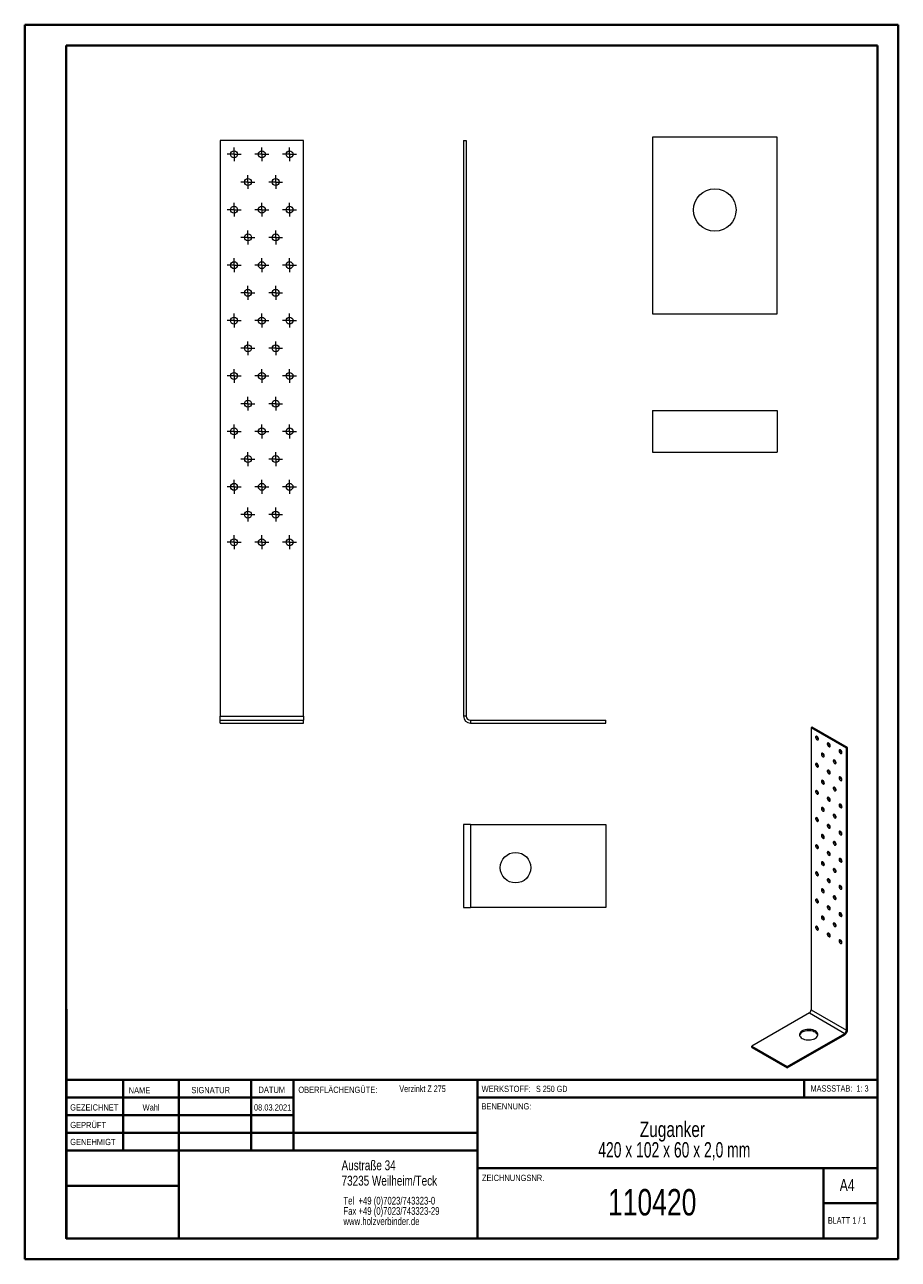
# Model space of a CAD drawing. Header units: millimetres. Extents: x 0 to 210, y 0 to 297.
import ezdxf

# ---------------------------------------------------------------- set-up
doc = ezdxf.new("R2010")
doc.units = ezdxf.units.MM
doc.styles.add('SLDTEXTSTYLE0', font='TXT', dxfattribs={"width": 0.75})
doc.styles.add('SLDTEXTSTYLE1', font='TXT', dxfattribs={"width": 0.681818})
doc.styles.add('SLDTEXTSTYLE2', font='TXT', dxfattribs={"width": 0.7})
doc.styles.add('SLDTEXTSTYLE3', font='TXT', dxfattribs={"width": 0.6875})
doc.styles.add('SLDTEXTSTYLE4', font='TXT', dxfattribs={"width": 0.673913})

# ---------------------------------------------------------------- blocks, each defined once
blk = doc.blocks.new('SW_NOTE_0')
at = {"color": 0, "linetype": 'Continuous', "lineweight": 0, "char_height": 1.8521, "attachment_point": 1, "style": 'SLDTEXTSTYLE0'}
for s, insert in [('Tel  +49 (0)7023/743323-0', (0, 2.39)), ('Fax +49 (0)7023/743323-29', (0, -0.08)), ('www.holzverbinder.de', (0, -2.55))]:
    blk.add_mtext(s, dxfattribs=dict(at, insert=insert))
blk = doc.blocks.new('SW_NOTE_1')
at = {"color": 0, "linetype": 'Continuous', "lineweight": 0, "attachment_point": 2}
for s, insert, char_height, style in [('Zuganker', (11, 4.77), 3.704, 'SLDTEXTSTYLE0'), ('420 x 102 x 60 x 2,0 mm', (11.45, -0.16), 3.7042, 'SLDTEXTSTYLE4')]:
    blk.add_mtext(s, dxfattribs=dict(at, insert=insert, char_height=char_height, style=style))
blk = doc.blocks.new('SW_CENTERMARKSYMBOL_0')
at = {"color": 0, "linetype": 'Continuous', "lineweight": 0}
for p, q in [((-0.83, 0), (-1.67, 0)), ((0, 0), (-0.83, 0)), ((0, 0.83), (0, 1.67)), ((0, 0), (0, 0.83)), ((0, 0), (0, -0.83)), ((0, 0), (0.83, 0)), ((0.83, 0), (1.67, 0)), ((0, -0.83), (0, -1.67))]:
    blk.add_line(p, q, dxfattribs=at)
blk = doc.blocks.new('SW_CENTERMARKSYMBOL_1')
at = {"color": 0, "linetype": 'Continuous', "lineweight": 0}
for p, q in [((-0.83, 0), (-1.67, 0)), ((0, 0), (-0.83, 0)), ((0, 0.83), (0, 1.67)), ((0, 0), (0, 0.83)), ((0, 0), (0, -0.83)), ((0, 0), (0.83, 0)), ((0.83, 0), (1.67, 0)), ((0, -0.83), (0, -1.67))]:
    blk.add_line(p, q, dxfattribs=at)
blk = doc.blocks.new('SW_CENTERMARKSYMBOL_2')
at = {"color": 0, "linetype": 'Continuous', "lineweight": 0}
for p, q in [((-0.83, 0), (-1.67, 0)), ((0, 0), (-0.83, 0)), ((0, 0.83), (0, 1.67)), ((0, 0), (0, 0.83)), ((0, 0), (0, -0.83)), ((0, 0), (0.83, 0)), ((0.83, 0), (1.67, 0)), ((0, -0.83), (0, -1.67))]:
    blk.add_line(p, q, dxfattribs=at)
blk = doc.blocks.new('SW_CENTERMARKSYMBOL_3')
at = {"color": 0, "linetype": 'Continuous', "lineweight": 0}
for p, q in [((-0.83, 0), (-1.67, 0)), ((0, 0), (-0.83, 0)), ((0, 0.83), (0, 1.67)), ((0, 0), (0, 0.83)), ((0, 0), (0, -0.83)), ((0, 0), (0.83, 0)), ((0.83, 0), (1.67, 0)), ((0, -0.83), (0, -1.67))]:
    blk.add_line(p, q, dxfattribs=at)
blk = doc.blocks.new('SW_CENTERMARKSYMBOL_4')
at = {"color": 0, "linetype": 'Continuous', "lineweight": 0}
for p, q in [((-0.83, 0), (-1.67, 0)), ((0, 0), (-0.83, 0)), ((0, 0.83), (0, 1.67)), ((0, 0), (0, 0.83)), ((0, 0), (0, -0.83)), ((0, 0), (0.83, 0)), ((0.83, 0), (1.67, 0)), ((0, -0.83), (0, -1.67))]:
    blk.add_line(p, q, dxfattribs=at)
blk = doc.blocks.new('SW_CENTERMARKSYMBOL_5')
at = {"color": 0, "linetype": 'Continuous', "lineweight": 0}
for p, q in [((-0.83, 0), (-1.67, 0)), ((0, 0), (-0.83, 0)), ((0, 0.83), (0, 1.67)), ((0, 0), (0, 0.83)), ((0, 0), (0, -0.83)), ((0, 0), (0.83, 0)), ((0.83, 0), (1.67, 0)), ((0, -0.83), (0, -1.67))]:
    blk.add_line(p, q, dxfattribs=at)
blk = doc.blocks.new('SW_CENTERMARKSYMBOL_6')
at = {"color": 0, "linetype": 'Continuous', "lineweight": 0}
for p, q in [((-0.83, 0), (-1.67, 0)), ((0, 0), (-0.83, 0)), ((0, 0.83), (0, 1.67)), ((0, 0), (0, 0.83)), ((0, 0), (0, -0.83)), ((0, 0), (0.83, 0)), ((0.83, 0), (1.67, 0)), ((0, -0.83), (0, -1.67))]:
    blk.add_line(p, q, dxfattribs=at)
blk = doc.blocks.new('SW_CENTERMARKSYMBOL_7')
at = {"color": 0, "linetype": 'Continuous', "lineweight": 0}
for p, q in [((-0.83, 0), (-1.67, 0)), ((0, 0), (-0.83, 0)), ((0, 0.83), (0, 1.67)), ((0, 0), (0, 0.83)), ((0, 0), (0, -0.83)), ((0, 0), (0.83, 0)), ((0.83, 0), (1.67, 0)), ((0, -0.83), (0, -1.67))]:
    blk.add_line(p, q, dxfattribs=at)
blk = doc.blocks.new('SW_CENTERMARKSYMBOL_8')
at = {"color": 0, "linetype": 'Continuous', "lineweight": 0}
for p, q in [((-0.83, 0), (-1.67, 0)), ((0, 0), (-0.83, 0)), ((0, 0.83), (0, 1.67)), ((0, 0), (0, 0.83)), ((0, 0), (0, -0.83)), ((0, 0), (0.83, 0)), ((0.83, 0), (1.67, 0)), ((0, -0.83), (0, -1.67))]:
    blk.add_line(p, q, dxfattribs=at)
blk = doc.blocks.new('SW_CENTERMARKSYMBOL_9')
at = {"color": 0, "linetype": 'Continuous', "lineweight": 0}
for p, q in [((-0.83, 0), (-1.67, 0)), ((0, 0), (-0.83, 0)), ((0, 0.83), (0, 1.67)), ((0, 0), (0, 0.83)), ((0, 0), (0, -0.83)), ((0, 0), (0.83, 0)), ((0.83, 0), (1.67, 0)), ((0, -0.83), (0, -1.67))]:
    blk.add_line(p, q, dxfattribs=at)
blk = doc.blocks.new('SW_CENTERMARKSYMBOL_10')
at = {"color": 0, "linetype": 'Continuous', "lineweight": 0}
for p, q in [((-0.83, 0), (-1.67, 0)), ((0, 0), (-0.83, 0)), ((0, 0.83), (0, 1.67)), ((0, 0), (0, 0.83)), ((0, 0), (0, -0.83)), ((0, 0), (0.83, 0)), ((0.83, 0), (1.67, 0)), ((0, -0.83), (0, -1.67))]:
    blk.add_line(p, q, dxfattribs=at)
blk = doc.blocks.new('SW_CENTERMARKSYMBOL_11')
at = {"color": 0, "linetype": 'Continuous', "lineweight": 0}
for p, q in [((-0.83, 0), (-1.67, 0)), ((0, 0), (-0.83, 0)), ((0, 0.83), (0, 1.67)), ((0, 0), (0, 0.83)), ((0, 0), (0, -0.83)), ((0, 0), (0.83, 0)), ((0.83, 0), (1.67, 0)), ((0, -0.83), (0, -1.67))]:
    blk.add_line(p, q, dxfattribs=at)
blk = doc.blocks.new('SW_CENTERMARKSYMBOL_12')
at = {"color": 0, "linetype": 'Continuous', "lineweight": 0}
for p, q in [((-0.83, 0), (-1.67, 0)), ((0, 0), (-0.83, 0)), ((0, 0.83), (0, 1.67)), ((0, 0), (0, 0.83)), ((0, 0), (0, -0.83)), ((0, 0), (0.83, 0)), ((0.83, 0), (1.67, 0)), ((0, -0.83), (0, -1.67))]:
    blk.add_line(p, q, dxfattribs=at)
blk = doc.blocks.new('SW_CENTERMARKSYMBOL_13')
at = {"color": 0, "linetype": 'Continuous', "lineweight": 0}
for p, q in [((-0.83, 0), (-1.67, 0)), ((0, 0), (-0.83, 0)), ((0, 0.83), (0, 1.67)), ((0, 0), (0, 0.83)), ((0, 0), (0, -0.83)), ((0, 0), (0.83, 0)), ((0.83, 0), (1.67, 0)), ((0, -0.83), (0, -1.67))]:
    blk.add_line(p, q, dxfattribs=at)
blk = doc.blocks.new('SW_CENTERMARKSYMBOL_14')
at = {"color": 0, "linetype": 'Continuous', "lineweight": 0}
for p, q in [((-0.83, 0), (-1.67, 0)), ((0, 0), (-0.83, 0)), ((0, 0.83), (0, 1.67)), ((0, 0), (0, 0.83)), ((0, 0), (0, -0.83)), ((0, 0), (0.83, 0)), ((0.83, 0), (1.67, 0)), ((0, -0.83), (0, -1.67))]:
    blk.add_line(p, q, dxfattribs=at)
blk = doc.blocks.new('SW_CENTERMARKSYMBOL_15')
at = {"color": 0, "linetype": 'Continuous', "lineweight": 0}
for p, q in [((-0.83, 0), (-1.67, 0)), ((0, 0), (-0.83, 0)), ((0, 0.83), (0, 1.67)), ((0, 0), (0, 0.83)), ((0, 0), (0, -0.83)), ((0, 0), (0.83, 0)), ((0.83, 0), (1.67, 0)), ((0, -0.83), (0, -1.67))]:
    blk.add_line(p, q, dxfattribs=at)
blk = doc.blocks.new('SW_CENTERMARKSYMBOL_16')
at = {"color": 0, "linetype": 'Continuous', "lineweight": 0}
for p, q in [((-0.83, 0), (-1.67, 0)), ((0, 0), (-0.83, 0)), ((0, 0.83), (0, 1.67)), ((0, 0), (0, 0.83)), ((0, 0), (0, -0.83)), ((0, 0), (0.83, 0)), ((0.83, 0), (1.67, 0)), ((0, -0.83), (0, -1.67))]:
    blk.add_line(p, q, dxfattribs=at)
blk = doc.blocks.new('SW_CENTERMARKSYMBOL_17')
at = {"color": 0, "linetype": 'Continuous', "lineweight": 0}
for p, q in [((-0.83, 0), (-1.67, 0)), ((0, 0), (-0.83, 0)), ((0, 0.83), (0, 1.67)), ((0, 0), (0, 0.83)), ((0, 0), (0, -0.83)), ((0, 0), (0.83, 0)), ((0.83, 0), (1.67, 0)), ((0, -0.83), (0, -1.67))]:
    blk.add_line(p, q, dxfattribs=at)
blk = doc.blocks.new('SW_CENTERMARKSYMBOL_18')
at = {"color": 0, "linetype": 'Continuous', "lineweight": 0}
for p, q in [((-0.83, 0), (-1.67, 0)), ((0, 0), (-0.83, 0)), ((0, 0.83), (0, 1.67)), ((0, 0), (0, 0.83)), ((0, 0), (0, -0.83)), ((0, 0), (0.83, 0)), ((0.83, 0), (1.67, 0)), ((0, -0.83), (0, -1.67))]:
    blk.add_line(p, q, dxfattribs=at)
blk = doc.blocks.new('SW_CENTERMARKSYMBOL_19')
at = {"color": 0, "linetype": 'Continuous', "lineweight": 0}
for p, q in [((-0.83, 0), (-1.67, 0)), ((0, 0), (-0.83, 0)), ((0, 0.83), (0, 1.67)), ((0, 0), (0, 0.83)), ((0, 0), (0, -0.83)), ((0, 0), (0.83, 0)), ((0.83, 0), (1.67, 0)), ((0, -0.83), (0, -1.67))]:
    blk.add_line(p, q, dxfattribs=at)
blk = doc.blocks.new('SW_CENTERMARKSYMBOL_20')
at = {"color": 0, "linetype": 'Continuous', "lineweight": 0}
for p, q in [((-0.83, 0), (-1.67, 0)), ((0, 0), (-0.83, 0)), ((0, 0.83), (0, 1.67)), ((0, 0), (0, 0.83)), ((0, 0), (0, -0.83)), ((0, 0), (0.83, 0)), ((0.83, 0), (1.67, 0)), ((0, -0.83), (0, -1.67))]:
    blk.add_line(p, q, dxfattribs=at)
blk = doc.blocks.new('SW_CENTERMARKSYMBOL_21')
at = {"color": 0, "linetype": 'Continuous', "lineweight": 0}
for p, q in [((-0.83, 0), (-1.67, 0)), ((0, 0), (-0.83, 0)), ((0, 0.83), (0, 1.67)), ((0, 0), (0, 0.83)), ((0, 0), (0, -0.83)), ((0, 0), (0.83, 0)), ((0.83, 0), (1.67, 0)), ((0, -0.83), (0, -1.67))]:
    blk.add_line(p, q, dxfattribs=at)
blk = doc.blocks.new('SW_CENTERMARKSYMBOL_22')
at = {"color": 0, "linetype": 'Continuous', "lineweight": 0}
for p, q in [((-0.83, 0), (-1.67, 0)), ((0, 0), (-0.83, 0)), ((0, 0.83), (0, 1.67)), ((0, 0), (0, 0.83)), ((0, 0), (0, -0.83)), ((0, 0), (0.83, 0)), ((0.83, 0), (1.67, 0)), ((0, -0.83), (0, -1.67))]:
    blk.add_line(p, q, dxfattribs=at)
blk = doc.blocks.new('SW_CENTERMARKSYMBOL_23')
at = {"color": 0, "linetype": 'Continuous', "lineweight": 0}
for p, q in [((-0.83, 0), (-1.67, 0)), ((0, 0), (-0.83, 0)), ((0, 0.83), (0, 1.67)), ((0, 0), (0, 0.83)), ((0, 0), (0, -0.83)), ((0, 0), (0.83, 0)), ((0.83, 0), (1.67, 0)), ((0, -0.83), (0, -1.67))]:
    blk.add_line(p, q, dxfattribs=at)
blk = doc.blocks.new('SW_CENTERMARKSYMBOL_24')
at = {"color": 0, "linetype": 'Continuous', "lineweight": 0}
for p, q in [((-0.83, 0), (-1.67, 0)), ((0, 0), (-0.83, 0)), ((0, 0.83), (0, 1.67)), ((0, 0), (0, 0.83)), ((0, 0), (0, -0.83)), ((0, 0), (0.83, 0)), ((0.83, 0), (1.67, 0)), ((0, -0.83), (0, -1.67))]:
    blk.add_line(p, q, dxfattribs=at)
blk = doc.blocks.new('SW_CENTERMARKSYMBOL_25')
at = {"color": 0, "linetype": 'Continuous', "lineweight": 0}
for p, q in [((-0.83, 0), (-1.67, 0)), ((0, 0), (-0.83, 0)), ((0, 0.83), (0, 1.67)), ((0, 0), (0, 0.83)), ((0, 0), (0, -0.83)), ((0, 0), (0.83, 0)), ((0.83, 0), (1.67, 0)), ((0, -0.83), (0, -1.67))]:
    blk.add_line(p, q, dxfattribs=at)
blk = doc.blocks.new('SW_CENTERMARKSYMBOL_26')
at = {"color": 0, "linetype": 'Continuous', "lineweight": 0}
for p, q in [((-0.83, 0), (-1.67, 0)), ((0, 0), (-0.83, 0)), ((0, 0.83), (0, 1.67)), ((0, 0), (0, 0.83)), ((0, 0), (0, -0.83)), ((0, 0), (0.83, 0)), ((0.83, 0), (1.67, 0)), ((0, -0.83), (0, -1.67))]:
    blk.add_line(p, q, dxfattribs=at)
blk = doc.blocks.new('SW_CENTERMARKSYMBOL_27')
at = {"color": 0, "linetype": 'Continuous', "lineweight": 0}
for p, q in [((-0.83, 0), (-1.67, 0)), ((0, 0), (-0.83, 0)), ((0, 0.83), (0, 1.67)), ((0, 0), (0, 0.83)), ((0, 0), (0, -0.83)), ((0, 0), (0.83, 0)), ((0.83, 0), (1.67, 0)), ((0, -0.83), (0, -1.67))]:
    blk.add_line(p, q, dxfattribs=at)
blk = doc.blocks.new('SW_CENTERMARKSYMBOL_28')
at = {"color": 0, "linetype": 'Continuous', "lineweight": 0}
for p, q in [((-0.83, 0), (-1.67, 0)), ((0, 0), (-0.83, 0)), ((0, 0.83), (0, 1.67)), ((0, 0), (0, 0.83)), ((0, 0), (0, -0.83)), ((0, 0), (0.83, 0)), ((0.83, 0), (1.67, 0)), ((0, -0.83), (0, -1.67))]:
    blk.add_line(p, q, dxfattribs=at)
blk = doc.blocks.new('SW_CENTERMARKSYMBOL_29')
at = {"color": 0, "linetype": 'Continuous', "lineweight": 0}
for p, q in [((-0.83, 0), (-1.67, 0)), ((0, 0), (-0.83, 0)), ((0, 0.83), (0, 1.67)), ((0, 0), (0, 0.83)), ((0, 0), (0, -0.83)), ((0, 0), (0.83, 0)), ((0.83, 0), (1.67, 0)), ((0, -0.83), (0, -1.67))]:
    blk.add_line(p, q, dxfattribs=at)
blk = doc.blocks.new('SW_CENTERMARKSYMBOL_30')
at = {"color": 0, "linetype": 'Continuous', "lineweight": 0}
for p, q in [((-0.83, 0), (-1.67, 0)), ((0, 0), (-0.83, 0)), ((0, 0.83), (0, 1.67)), ((0, 0), (0, 0.83)), ((0, 0), (0, -0.83)), ((0, 0), (0.83, 0)), ((0.83, 0), (1.67, 0)), ((0, -0.83), (0, -1.67))]:
    blk.add_line(p, q, dxfattribs=at)
blk = doc.blocks.new('SW_CENTERMARKSYMBOL_31')
at = {"color": 0, "linetype": 'Continuous', "lineweight": 0}
for p, q in [((-0.83, 0), (-1.67, 0)), ((0, 0), (-0.83, 0)), ((0, 0.83), (0, 1.67)), ((0, 0), (0, 0.83)), ((0, 0), (0, -0.83)), ((0, 0), (0.83, 0)), ((0.83, 0), (1.67, 0)), ((0, -0.83), (0, -1.67))]:
    blk.add_line(p, q, dxfattribs=at)
blk = doc.blocks.new('SW_CENTERMARKSYMBOL_32')
at = {"color": 0, "linetype": 'Continuous', "lineweight": 0}
for p, q in [((-0.83, 0), (-1.67, 0)), ((0, 0), (-0.83, 0)), ((0, 0.83), (0, 1.67)), ((0, 0), (0, 0.83)), ((0, 0), (0, -0.83)), ((0, 0), (0.83, 0)), ((0.83, 0), (1.67, 0)), ((0, -0.83), (0, -1.67))]:
    blk.add_line(p, q, dxfattribs=at)
blk = doc.blocks.new('SW_CENTERMARKSYMBOL_33')
at = {"color": 0, "linetype": 'Continuous', "lineweight": 0}
for p, q in [((-0.83, 0), (-1.67, 0)), ((0, 0), (-0.83, 0)), ((0, 0.83), (0, 1.67)), ((0, 0), (0, 0.83)), ((0, 0), (0, -0.83)), ((0, 0), (0.83, 0)), ((0.83, 0), (1.67, 0)), ((0, -0.83), (0, -1.67))]:
    blk.add_line(p, q, dxfattribs=at)
blk = doc.blocks.new('SW_CENTERMARKSYMBOL_34')
at = {"color": 0, "linetype": 'Continuous', "lineweight": 0}
for p, q in [((-0.83, 0), (-1.67, 0)), ((0, 0), (-0.83, 0)), ((0, 0.83), (0, 1.67)), ((0, 0), (0, 0.83)), ((0, 0), (0, -0.83)), ((0, 0), (0.83, 0)), ((0.83, 0), (1.67, 0)), ((0, -0.83), (0, -1.67))]:
    blk.add_line(p, q, dxfattribs=at)
blk = doc.blocks.new('SW_CENTERMARKSYMBOL_35')
at = {"color": 0, "linetype": 'Continuous', "lineweight": 0}
for p, q in [((-0.83, 0), (-1.67, 0)), ((0, 0), (-0.83, 0)), ((0, 0.83), (0, 1.67)), ((0, 0), (0, 0.83)), ((0, 0), (0, -0.83)), ((0, 0), (0.83, 0)), ((0.83, 0), (1.67, 0)), ((0, -0.83), (0, -1.67))]:
    blk.add_line(p, q, dxfattribs=at)
blk = doc.blocks.new('SW_CENTERMARKSYMBOL_36')
at = {"color": 0, "linetype": 'Continuous', "lineweight": 0}
for p, q in [((-0.83, 0), (-1.67, 0)), ((0, 0), (-0.83, 0)), ((0, 0.83), (0, 1.67)), ((0, 0), (0, 0.83)), ((0, 0), (0, -0.83)), ((0, 0), (0.83, 0)), ((0.83, 0), (1.67, 0)), ((0, -0.83), (0, -1.67))]:
    blk.add_line(p, q, dxfattribs=at)
blk = doc.blocks.new('SW_CENTERMARKSYMBOL_37')
at = {"color": 0, "linetype": 'Continuous', "lineweight": 0}
for p, q in [((-0.83, 0), (-1.67, 0)), ((0, 0), (-0.83, 0)), ((0, 0.83), (0, 1.67)), ((0, 0), (0, 0.83)), ((0, 0), (0, -0.83)), ((0, 0), (0.83, 0)), ((0.83, 0), (1.67, 0)), ((0, -0.83), (0, -1.67))]:
    blk.add_line(p, q, dxfattribs=at)

msp = doc.modelspace()

# ---------------------------------------------------------------- linework, layer by layer
at = {"color": 7, "linetype": 'Continuous', "lineweight": 40}
for p, q in [((0.08, 0.21), (0.08, 297.21)), ((0.08, 297.21), (210.08, 297.21)), ((210.08, 0.21), (210.08, 297.21)), ((210.08, 292.21), (210.08, 297.21)), ((10.08, 292.21), (205.08, 292.21)), ((10.08, 5.21), (10.08, 292.21)), ((205.08, 5.21), (205.08, 292.21)), ((10.11, 60.37), (10.11, 5.12)), ((205.08, 43.37), (10.11, 43.37)), ((23.71, 43.37), (23.71, 26.37)), ((37.1, 43.37), (37.1, 5.12)), ((54.51, 43.37), (54.51, 26.37)), ((64.71, 26.37), (64.71, 43.37)), ((108.91, 43.37), (108.91, 5.12)), ((187.47, 39.12), (187.47, 43.37)), ((64.71, 39.1), (10.11, 39.1)), ((205.08, 39.12), (108.91, 39.12)), ((64.71, 34.87), (10.11, 34.87)), ((108.91, 30.62), (10.11, 30.62)), ((108.91, 26.37), (10.11, 26.37)), ((108.91, 22.12), (205.08, 22.12)), ((192.08, 5.21), (192.08, 22.21)), ((37.1, 17.87), (10.11, 17.87)), ((10.11, 13.71), (10.08, 13.71)), ((205.08, 13.71), (192.08, 13.71)), ((10.11, 9.46), (10.08, 9.46)), ((10.08, 5.21), (205.08, 5.21)), ((205.08, 5.21), (180.99, 5.21)), ((0.08, 0.21), (210.08, 0.21))]:
    msp.add_line(p, q, dxfattribs=at)
at = {"color": 7, "linetype": 'Continuous', "lineweight": 15}
for p, q in [((67.08, 269.37), (47.08, 269.37)), ((47.08, 269.37), (47.08, 130.88)), ((67.08, 130.88), (67.08, 269.37)), ((105.58, 269.37), (105.58, 130.88)), ((105.58, 269.37), (106.24, 269.37)), ((106.24, 269.37), (106.24, 130.88)), ((180.96, 270.14), (150.96, 270.14)), ((150.96, 270.14), (150.96, 227.64)), ((180.96, 227.64), (180.96, 270.14)), ((150.96, 227.64), (180.96, 227.64)), ((150.96, 204.4), (150.96, 194.4)), ((150.96, 204.4), (180.96, 204.4)), ((180.96, 204.4), (180.96, 194.4)), ((150.96, 194.4), (180.96, 194.4)), ((47.08, 129.88), (47.08, 130.88)), ((47.08, 130.88), (67.08, 130.88)), ((67.08, 130.88), (67.08, 129.88)), ((106.24, 130.88), (105.58, 130.88)), ((47.08, 129.21), (47.08, 129.88)), ((47.08, 129.88), (67.08, 129.88)), ((47.08, 129.21), (67.08, 129.21)), ((67.08, 129.21), (67.08, 129.88)), ((107.24, 129.88), (107.24, 129.21)), ((107.24, 129.88), (139.74, 129.88)), ((107.24, 129.21), (139.74, 129.21)), ((139.74, 129.21), (139.74, 129.88)), ((189.41, 128.22), (189.12, 128.05)), ((197.61, 123.16), (189.12, 128.05)), ((189.12, 128.05), (189.12, 60.2)), ((197.89, 123.32), (189.41, 128.22)), ((190.82, 125.36), (190.89, 125.33)), ((193.65, 123.73), (193.71, 123.7)), ((196.48, 122.09), (196.54, 122.06)), ((197.89, 123.32), (197.61, 123.16)), ((197.61, 55.3), (197.61, 123.16)), ((197.89, 55.47), (197.89, 123.32)), ((190.82, 118.83), (190.89, 118.8)), ((192.24, 121.28), (192.3, 121.25)), ((195.06, 119.64), (195.13, 119.61)), ((193.65, 117.2), (193.71, 117.16)), ((192.24, 114.75), (192.3, 114.71)), ((195.06, 113.11), (195.13, 113.08)), ((196.48, 115.56), (196.54, 115.53)), ((190.82, 112.3), (190.89, 112.27)), ((193.65, 110.66), (193.71, 110.63)), ((192.24, 108.21), (192.3, 108.18)), ((196.48, 109.03), (196.54, 109)), ((107.24, 104.85), (105.58, 104.85)), ((105.58, 104.85), (105.58, 84.85)), ((107.24, 104.85), (107.24, 84.85)), ((107.24, 104.85), (139.74, 104.85)), ((139.74, 104.85), (139.74, 84.85)), ((190.82, 105.76), (190.89, 105.73)), ((193.65, 104.13), (193.71, 104.1)), ((195.06, 106.58), (195.13, 106.55)), ((192.24, 101.68), (192.3, 101.65)), ((196.48, 102.5), (196.54, 102.47)), ((190.82, 99.23), (190.89, 99.2)), ((195.06, 100.05), (195.13, 100.02)), ((192.24, 95.15), (192.3, 95.12)), ((193.65, 97.6), (193.71, 97.57)), ((196.48, 95.97), (196.54, 95.93)), ((190.82, 92.7), (190.89, 92.67)), ((195.06, 93.52), (195.13, 93.49)), ((193.65, 91.07), (193.71, 91.04)), ((196.48, 89.43), (196.54, 89.4)), ((190.82, 86.17), (190.89, 86.14)), ((192.24, 88.62), (192.3, 88.59)), ((195.06, 86.98), (195.13, 86.95)), ((105.58, 84.85), (107.24, 84.85)), ((139.74, 84.85), (107.24, 84.85)), ((193.65, 84.53), (193.71, 84.5)), ((192.24, 82.08), (192.3, 82.05)), ((195.06, 80.45), (195.13, 80.42)), ((196.48, 82.9), (196.54, 82.87)), ((190.82, 79.63), (190.89, 79.6)), ((193.65, 78), (193.71, 77.97)), ((196.48, 76.37), (196.54, 76.34)), ((188.7, 59.47), (174.91, 51.51)), ((188.7, 59.47), (197.19, 54.57)), ((189.12, 60.2), (197.61, 55.3)), ((183.4, 46.61), (197.19, 54.57)), ((183.4, 46.28), (197.19, 54.24)), ((197.19, 54.24), (197.19, 54.57)), ((197.89, 55.47), (197.61, 55.3)), ((174.91, 51.18), (174.91, 51.51)), ((174.91, 51.51), (183.4, 46.61)), ((174.91, 51.18), (183.4, 46.28)), ((183.4, 46.28), (183.4, 46.61))]:
    msp.add_line(p, q, dxfattribs=at)
at = {"color": 7, "linetype": 'Continuous', "lineweight": 0}
for p, q in [((64.71, 39.12), (10.11, 39.12)), ((23.71, 5.21), (23.71, 5.12)), ((54.51, 5.21), (54.51, 5.12))]:
    msp.add_line(p, q, dxfattribs=at)
at = {"color": 7, "linetype": 'Continuous', "lineweight": 15, "flags": 128}
for points in [[(190.54, 125.2), (190.66, 125.15), (190.77, 125.16), (190.85, 125.22), (190.89, 125.33), (190.89, 125.48), (190.85, 125.63), (190.77, 125.79), (190.66, 125.92), (190.54, 126.01), (190.42, 126.06), (190.31, 126.05), (190.23, 125.99), (190.19, 125.88), (190.19, 125.74), (190.23, 125.58), (190.31, 125.42), (190.42, 125.29), (190.54, 125.2)], [(191.95, 121.11), (192.07, 121.07), (192.18, 121.08), (192.26, 121.14), (192.3, 121.25), (192.3, 121.39), (192.26, 121.55), (192.18, 121.7), (192.07, 121.84), (191.95, 121.93), (191.83, 121.98), (191.73, 121.97), (191.65, 121.9), (191.6, 121.79), (191.6, 121.65), (191.65, 121.5), (191.73, 121.34), (191.83, 121.21), (191.95, 121.11)], [(193.37, 123.56), (193.49, 123.52), (193.59, 123.53), (193.67, 123.59), (193.72, 123.7), (193.72, 123.84), (193.67, 124), (193.59, 124.15), (193.49, 124.29), (193.37, 124.38), (193.25, 124.43), (193.14, 124.42), (193.06, 124.35), (193.02, 124.24), (193.02, 124.1), (193.06, 123.94), (193.14, 123.79), (193.25, 123.66), (193.37, 123.56)], [(196.2, 121.93), (196.32, 121.89), (196.42, 121.9), (196.5, 121.96), (196.54, 122.07), (196.54, 122.21), (196.5, 122.37), (196.42, 122.52), (196.32, 122.65), (196.2, 122.75), (196.07, 122.79), (195.97, 122.78), (195.89, 122.72), (195.85, 122.61), (195.85, 122.47), (195.89, 122.31), (195.97, 122.16), (196.07, 122.03), (196.2, 121.93)], [(190.54, 118.66), (190.66, 118.62), (190.77, 118.63), (190.85, 118.69), (190.89, 118.8), (190.89, 118.94), (190.85, 119.1), (190.77, 119.25), (190.66, 119.39), (190.54, 119.48), (190.42, 119.53), (190.31, 119.52), (190.23, 119.45), (190.19, 119.34), (190.19, 119.2), (190.23, 119.05), (190.31, 118.89), (190.42, 118.76), (190.54, 118.66)], [(194.78, 119.48), (194.9, 119.44), (195.01, 119.45), (195.09, 119.51), (195.13, 119.62), (195.13, 119.76), (195.09, 119.92), (195.01, 120.07), (194.9, 120.2), (194.78, 120.3), (194.66, 120.34), (194.55, 120.33), (194.48, 120.27), (194.43, 120.16), (194.43, 120.02), (194.48, 119.86), (194.55, 119.71), (194.66, 119.58), (194.78, 119.48)], [(193.37, 117.03), (193.49, 116.99), (193.59, 117), (193.67, 117.06), (193.72, 117.17), (193.72, 117.31), (193.67, 117.47), (193.59, 117.62), (193.49, 117.75), (193.37, 117.85), (193.25, 117.89), (193.14, 117.88), (193.06, 117.82), (193.02, 117.71), (193.02, 117.57), (193.06, 117.41), (193.14, 117.26), (193.25, 117.13), (193.37, 117.03)], [(196.2, 115.4), (196.32, 115.35), (196.42, 115.36), (196.5, 115.43), (196.54, 115.54), (196.54, 115.68), (196.5, 115.83), (196.42, 115.99), (196.32, 116.12), (196.2, 116.22), (196.07, 116.26), (195.97, 116.25), (195.89, 116.19), (195.85, 116.08), (195.85, 115.94), (195.89, 115.78), (195.97, 115.63), (196.07, 115.49), (196.2, 115.4)], [(190.54, 112.13), (190.66, 112.09), (190.77, 112.1), (190.85, 112.16), (190.89, 112.27), (190.89, 112.41), (190.85, 112.57), (190.77, 112.72), (190.66, 112.85), (190.54, 112.95), (190.42, 112.99), (190.31, 112.98), (190.23, 112.92), (190.19, 112.81), (190.19, 112.67), (190.23, 112.51), (190.31, 112.36), (190.42, 112.23), (190.54, 112.13)], [(191.95, 114.58), (192.07, 114.54), (192.18, 114.55), (192.26, 114.61), (192.3, 114.72), (192.3, 114.86), (192.26, 115.02), (192.18, 115.17), (192.07, 115.3), (191.95, 115.4), (191.83, 115.44), (191.73, 115.43), (191.65, 115.37), (191.6, 115.26), (191.6, 115.12), (191.65, 114.96), (191.73, 114.81), (191.83, 114.68), (191.95, 114.58)], [(194.78, 112.95), (194.9, 112.9), (195.01, 112.91), (195.09, 112.98), (195.13, 113.09), (195.13, 113.23), (195.09, 113.38), (195.01, 113.54), (194.9, 113.67), (194.78, 113.77), (194.66, 113.81), (194.55, 113.8), (194.48, 113.74), (194.43, 113.63), (194.43, 113.49), (194.48, 113.33), (194.55, 113.18), (194.66, 113.04), (194.78, 112.95)], [(193.37, 110.5), (193.49, 110.45), (193.59, 110.46), (193.67, 110.53), (193.72, 110.64), (193.72, 110.78), (193.67, 110.94), (193.59, 111.09), (193.49, 111.22), (193.37, 111.32), (193.25, 111.36), (193.14, 111.35), (193.06, 111.29), (193.02, 111.18), (193.02, 111.04), (193.06, 110.88), (193.14, 110.73), (193.25, 110.59), (193.37, 110.5)], [(191.95, 108.05), (192.07, 108), (192.18, 108.01), (192.26, 108.08), (192.3, 108.19), (192.3, 108.33), (192.26, 108.49), (192.18, 108.64), (192.07, 108.77), (191.95, 108.87), (191.83, 108.91), (191.73, 108.9), (191.65, 108.84), (191.6, 108.73), (191.6, 108.59), (191.65, 108.43), (191.73, 108.28), (191.83, 108.14), (191.95, 108.05)], [(194.78, 106.42), (194.9, 106.37), (195.01, 106.38), (195.09, 106.44), (195.13, 106.55), (195.13, 106.7), (195.09, 106.85), (195.01, 107.01), (194.9, 107.14), (194.78, 107.23), (194.66, 107.28), (194.55, 107.27), (194.48, 107.21), (194.43, 107.1), (194.43, 106.96), (194.48, 106.8), (194.55, 106.64), (194.66, 106.51), (194.78, 106.42)], [(196.2, 108.87), (196.32, 108.82), (196.42, 108.83), (196.5, 108.89), (196.54, 109), (196.54, 109.14), (196.5, 109.3), (196.42, 109.46), (196.32, 109.59), (196.2, 109.68), (196.07, 109.73), (195.97, 109.72), (195.89, 109.66), (195.85, 109.55), (195.85, 109.4), (195.89, 109.25), (195.97, 109.09), (196.07, 108.96), (196.2, 108.87)], [(190.54, 105.6), (190.66, 105.55), (190.77, 105.56), (190.85, 105.63), (190.89, 105.74), (190.89, 105.88), (190.85, 106.04), (190.77, 106.19), (190.66, 106.32), (190.54, 106.42), (190.42, 106.46), (190.31, 106.45), (190.23, 106.39), (190.19, 106.28), (190.19, 106.14), (190.23, 105.98), (190.31, 105.83), (190.42, 105.69), (190.54, 105.6)], [(193.37, 103.97), (193.49, 103.92), (193.59, 103.93), (193.67, 103.99), (193.72, 104.1), (193.72, 104.25), (193.67, 104.4), (193.59, 104.56), (193.49, 104.69), (193.37, 104.78), (193.25, 104.83), (193.14, 104.82), (193.06, 104.76), (193.02, 104.65), (193.02, 104.51), (193.06, 104.35), (193.14, 104.19), (193.25, 104.06), (193.37, 103.97)], [(191.95, 101.52), (192.07, 101.47), (192.18, 101.48), (192.26, 101.54), (192.3, 101.65), (192.3, 101.8), (192.26, 101.95), (192.18, 102.11), (192.07, 102.24), (191.95, 102.33), (191.83, 102.38), (191.73, 102.37), (191.65, 102.31), (191.6, 102.2), (191.6, 102.06), (191.65, 101.9), (191.73, 101.74), (191.83, 101.61), (191.95, 101.52)], [(196.2, 102.33), (196.32, 102.29), (196.42, 102.3), (196.5, 102.36), (196.54, 102.47), (196.54, 102.61), (196.5, 102.77), (196.42, 102.92), (196.32, 103.06), (196.2, 103.15), (196.07, 103.2), (195.97, 103.19), (195.89, 103.12), (195.85, 103.01), (195.85, 102.87), (195.89, 102.72), (195.97, 102.56), (196.07, 102.43), (196.2, 102.33)], [(190.54, 99.07), (190.66, 99.02), (190.77, 99.03), (190.85, 99.09), (190.89, 99.2), (190.89, 99.35), (190.85, 99.5), (190.77, 99.66), (190.66, 99.79), (190.54, 99.88), (190.42, 99.93), (190.31, 99.92), (190.23, 99.86), (190.19, 99.75), (190.19, 99.61), (190.23, 99.45), (190.31, 99.29), (190.42, 99.16), (190.54, 99.07)], [(193.37, 97.43), (193.49, 97.39), (193.59, 97.4), (193.67, 97.46), (193.72, 97.57), (193.72, 97.71), (193.67, 97.87), (193.59, 98.02), (193.49, 98.16), (193.37, 98.25), (193.25, 98.3), (193.14, 98.29), (193.06, 98.22), (193.02, 98.11), (193.02, 97.97), (193.06, 97.82), (193.14, 97.66), (193.25, 97.53), (193.37, 97.43)], [(194.78, 99.88), (194.9, 99.84), (195.01, 99.85), (195.09, 99.91), (195.13, 100.02), (195.13, 100.16), (195.09, 100.32), (195.01, 100.47), (194.9, 100.61), (194.78, 100.7), (194.66, 100.75), (194.55, 100.74), (194.48, 100.67), (194.43, 100.56), (194.43, 100.42), (194.48, 100.27), (194.55, 100.11), (194.66, 99.98), (194.78, 99.88)], [(191.95, 94.99), (192.07, 94.94), (192.18, 94.95), (192.26, 95.01), (192.3, 95.12), (192.3, 95.26), (192.26, 95.42), (192.18, 95.57), (192.07, 95.71), (191.95, 95.8), (191.83, 95.85), (191.73, 95.84), (191.65, 95.77), (191.6, 95.67), (191.6, 95.52), (191.65, 95.37), (191.73, 95.21), (191.83, 95.08), (191.95, 94.99)], [(196.2, 95.8), (196.32, 95.76), (196.42, 95.77), (196.5, 95.83), (196.54, 95.94), (196.54, 96.08), (196.5, 96.24), (196.42, 96.39), (196.32, 96.52), (196.2, 96.62), (196.07, 96.66), (195.97, 96.65), (195.89, 96.59), (195.85, 96.48), (195.85, 96.34), (195.89, 96.18), (195.97, 96.03), (196.07, 95.9), (196.2, 95.8)], [(190.54, 92.54), (190.66, 92.49), (190.77, 92.5), (190.85, 92.56), (190.89, 92.67), (190.89, 92.81), (190.85, 92.97), (190.77, 93.13), (190.66, 93.26), (190.54, 93.35), (190.42, 93.4), (190.31, 93.39), (190.23, 93.32), (190.19, 93.22), (190.19, 93.07), (190.23, 92.92), (190.31, 92.76), (190.42, 92.63), (190.54, 92.54)], [(194.78, 93.35), (194.9, 93.31), (195.01, 93.32), (195.09, 93.38), (195.13, 93.49), (195.13, 93.63), (195.09, 93.79), (195.01, 93.94), (194.9, 94.07), (194.78, 94.17), (194.66, 94.21), (194.55, 94.2), (194.48, 94.14), (194.43, 94.03), (194.43, 93.89), (194.48, 93.73), (194.55, 93.58), (194.66, 93.45), (194.78, 93.35)], [(191.95, 88.45), (192.07, 88.41), (192.18, 88.42), (192.26, 88.48), (192.3, 88.59), (192.3, 88.73), (192.26, 88.89), (192.18, 89.04), (192.07, 89.17), (191.95, 89.27), (191.83, 89.31), (191.73, 89.3), (191.65, 89.24), (191.6, 89.13), (191.6, 88.99), (191.65, 88.83), (191.73, 88.68), (191.83, 88.55), (191.95, 88.45)], [(193.37, 90.9), (193.49, 90.86), (193.59, 90.87), (193.67, 90.93), (193.72, 91.04), (193.72, 91.18), (193.67, 91.34), (193.59, 91.49), (193.49, 91.62), (193.37, 91.72), (193.25, 91.76), (193.14, 91.75), (193.06, 91.69), (193.02, 91.58), (193.02, 91.44), (193.06, 91.28), (193.14, 91.13), (193.25, 91), (193.37, 90.9)], [(196.2, 89.27), (196.32, 89.22), (196.42, 89.23), (196.5, 89.3), (196.54, 89.41), (196.54, 89.55), (196.5, 89.71), (196.42, 89.86), (196.32, 89.99), (196.2, 90.09), (196.07, 90.13), (195.97, 90.12), (195.89, 90.06), (195.85, 89.95), (195.85, 89.81), (195.89, 89.65), (195.97, 89.5), (196.07, 89.36), (196.2, 89.27)], [(190.54, 86), (190.66, 85.96), (190.77, 85.97), (190.85, 86.03), (190.89, 86.14), (190.89, 86.28), (190.85, 86.44), (190.77, 86.59), (190.66, 86.73), (190.54, 86.82), (190.42, 86.86), (190.31, 86.86), (190.23, 86.79), (190.19, 86.68), (190.19, 86.54), (190.23, 86.38), (190.31, 86.23), (190.42, 86.1), (190.54, 86)], [(194.78, 86.82), (194.9, 86.77), (195.01, 86.78), (195.09, 86.85), (195.13, 86.96), (195.13, 87.1), (195.09, 87.26), (195.01, 87.41), (194.9, 87.54), (194.78, 87.64), (194.66, 87.68), (194.55, 87.67), (194.48, 87.61), (194.43, 87.5), (194.43, 87.36), (194.48, 87.2), (194.55, 87.05), (194.66, 86.91), (194.78, 86.82)], [(193.37, 84.37), (193.49, 84.32), (193.59, 84.33), (193.67, 84.4), (193.72, 84.51), (193.72, 84.65), (193.67, 84.81), (193.59, 84.96), (193.49, 85.09), (193.37, 85.19), (193.25, 85.23), (193.14, 85.22), (193.06, 85.16), (193.02, 85.05), (193.02, 84.91), (193.06, 84.75), (193.14, 84.6), (193.25, 84.46), (193.37, 84.37)], [(196.2, 82.74), (196.32, 82.69), (196.42, 82.7), (196.5, 82.76), (196.54, 82.87), (196.54, 83.02), (196.5, 83.17), (196.42, 83.33), (196.32, 83.46), (196.2, 83.55), (196.07, 83.6), (195.97, 83.59), (195.89, 83.53), (195.85, 83.42), (195.85, 83.28), (195.89, 83.12), (195.97, 82.96), (196.07, 82.83), (196.2, 82.74)], [(190.54, 79.47), (190.66, 79.43), (190.77, 79.43), (190.85, 79.5), (190.89, 79.61), (190.89, 79.75), (190.85, 79.91), (190.77, 80.06), (190.66, 80.19), (190.54, 80.29), (190.42, 80.33), (190.31, 80.32), (190.23, 80.26), (190.19, 80.15), (190.19, 80.01), (190.23, 79.85), (190.31, 79.7), (190.42, 79.57), (190.54, 79.47)], [(191.95, 81.92), (192.07, 81.88), (192.18, 81.88), (192.26, 81.95), (192.3, 82.06), (192.3, 82.2), (192.26, 82.36), (192.18, 82.51), (192.07, 82.64), (191.95, 82.74), (191.83, 82.78), (191.73, 82.77), (191.65, 82.71), (191.6, 82.6), (191.6, 82.46), (191.65, 82.3), (191.73, 82.15), (191.83, 82.01), (191.95, 81.92)], [(194.78, 80.29), (194.9, 80.24), (195.01, 80.25), (195.09, 80.31), (195.13, 80.42), (195.13, 80.57), (195.09, 80.72), (195.01, 80.88), (194.9, 81.01), (194.78, 81.1), (194.66, 81.15), (194.55, 81.14), (194.48, 81.08), (194.43, 80.97), (194.43, 80.83), (194.48, 80.67), (194.55, 80.51), (194.66, 80.38), (194.78, 80.29)], [(193.37, 77.84), (193.49, 77.79), (193.59, 77.8), (193.67, 77.87), (193.72, 77.97), (193.72, 78.12), (193.67, 78.27), (193.59, 78.43), (193.49, 78.56), (193.37, 78.65), (193.25, 78.7), (193.14, 78.69), (193.06, 78.63), (193.02, 78.52), (193.02, 78.38), (193.06, 78.22), (193.14, 78.06), (193.25, 77.93), (193.37, 77.84)], [(196.2, 76.2), (196.32, 76.16), (196.42, 76.17), (196.5, 76.23), (196.54, 76.34), (196.54, 76.48), (196.5, 76.64), (196.42, 76.79), (196.32, 76.93), (196.2, 77.02), (196.07, 77.07), (195.97, 77.06), (195.89, 76.99), (195.85, 76.89), (195.85, 76.74), (195.89, 76.59), (195.97, 76.43), (196.07, 76.3), (196.2, 76.2)], [(186.98, 53.36), (187.25, 53.23), (187.57, 53.12), (187.91, 53.04), (188.26, 53), (188.62, 52.99), (188.98, 53.02), (189.33, 53.08), (189.66, 53.17), (189.95, 53.29), (190.21, 53.44), (190.42, 53.61), (190.58, 53.8), (190.69, 54), (190.73, 54.21), (190.72, 54.42), (190.64, 54.62), (190.51, 54.82), (190.32, 55), (190.09, 55.16), (189.81, 55.29), (189.5, 55.4), (189.16, 55.48), (188.81, 55.52), (188.44, 55.53), (188.08, 55.5), (187.73, 55.44), (187.41, 55.35), (187.11, 55.23), (186.85, 55.08), (186.64, 54.91), (186.48, 54.72), (186.38, 54.52), (186.33, 54.31), (186.35, 54.1), (186.42, 53.9), (186.56, 53.7), (186.74, 53.52), (186.98, 53.36)], [(190.71, 54.1), (190.64, 54.3), (190.51, 54.49), (190.32, 54.67), (190.09, 54.83), (189.81, 54.97), (189.5, 55.07), (189.16, 55.15), (188.81, 55.19), (188.44, 55.2), (188.08, 55.18), (187.73, 55.12), (187.41, 55.02), (187.11, 54.9), (186.85, 54.75), (186.64, 54.58), (186.48, 54.39), (186.38, 54.19), (186.35, 54.1)]]:
    msp.add_lwpolyline(points, dxfattribs=at)
at = {"color": 7, "linetype": 'Continuous', "lineweight": 15}
for centre, radius in [((50.41, 266.04), 0.833), ((57.08, 266.04), 0.833), ((63.74, 266.04), 0.833), ((53.74, 259.37), 0.833), ((60.41, 259.37), 0.833), ((165.96, 252.64), 5.12), ((50.41, 252.71), 0.833), ((57.08, 252.71), 0.833), ((63.74, 252.71), 0.833), ((53.74, 246.04), 0.833), ((60.41, 246.04), 0.833), ((50.41, 239.37), 0.833), ((57.08, 239.37), 0.833), ((63.74, 239.37), 0.833), ((53.74, 232.71), 0.833), ((60.41, 232.71), 0.833), ((50.41, 226.04), 0.833), ((57.08, 226.04), 0.833), ((63.74, 226.04), 0.833), ((53.74, 219.37), 0.833), ((60.41, 219.37), 0.833), ((50.41, 212.71), 0.833), ((57.08, 212.71), 0.833), ((63.74, 212.71), 0.833), ((53.74, 206.04), 0.833), ((60.41, 206.04), 0.833), ((50.41, 199.37), 0.833), ((57.08, 199.37), 0.833), ((63.74, 199.37), 0.833), ((53.74, 192.71), 0.833), ((60.41, 192.71), 0.833), ((50.41, 186.04), 0.833), ((57.08, 186.04), 0.833), ((63.74, 186.04), 0.833), ((53.74, 179.37), 0.833), ((60.41, 179.37), 0.833), ((50.41, 172.71), 0.833), ((57.08, 172.71), 0.833), ((63.74, 172.71), 0.833), ((118.07, 94.42), 3.67)]:
    msp.add_circle(centre, radius, dxfattribs=at)
for centre, radius, start, end in [((107.24, 130.88), 1.67, 180, 270), ((107.24, 130.88), 1, 180, 270), ((191.18, 125.97), 0.709, 174.178, 239.7145), ((192.59, 121.89), 0.709, 174.178, 239.7145), ((194.01, 124.34), 0.709, 174.178, 239.7145), ((196.84, 122.71), 0.709, 174.178, 239.7145), ((191.18, 119.44), 0.709, 174.178, 239.7145), ((195.42, 120.26), 0.709, 174.178, 239.7145), ((194.01, 117.81), 0.709, 174.178, 239.7145), ((196.84, 116.17), 0.709, 174.178, 239.7145), ((191.18, 112.91), 0.709, 174.178, 239.7145), ((192.59, 115.36), 0.709, 174.178, 239.7145), ((195.42, 113.72), 0.709, 174.178, 239.7145), ((194.01, 111.27), 0.709, 174.178, 239.7145), ((192.59, 108.82), 0.709, 174.178, 239.7145), ((195.42, 107.19), 0.709, 174.178, 239.7145), ((196.84, 109.64), 0.709, 174.178, 239.7145), ((191.18, 106.38), 0.709, 174.178, 239.7145), ((194.01, 104.74), 0.709, 174.178, 239.7145), ((192.59, 102.29), 0.709, 174.178, 239.7145), ((196.84, 103.11), 0.709, 174.178, 239.7145), ((191.18, 99.84), 0.709, 174.178, 239.7145), ((194.01, 98.21), 0.709, 174.178, 239.7145), ((195.42, 100.66), 0.709, 174.178, 239.7145), ((192.59, 95.76), 0.709, 174.178, 239.7145), ((196.84, 96.58), 0.709, 174.178, 239.7145), ((191.18, 93.31), 0.709, 174.178, 239.7145), ((195.42, 94.13), 0.709, 174.178, 239.7145), ((192.59, 89.23), 0.709, 174.178, 239.7145), ((194.01, 91.68), 0.709, 174.178, 239.7145), ((196.84, 90.04), 0.709, 174.178, 239.7145), ((191.18, 86.78), 0.709, 174.178, 239.7145), ((195.42, 87.59), 0.709, 174.178, 239.7145), ((194.01, 85.15), 0.709, 174.178, 239.7145), ((196.84, 83.51), 0.709, 174.178, 239.7145), ((191.18, 80.25), 0.709, 174.178, 239.7145), ((192.59, 82.7), 0.709, 174.178, 239.7145), ((195.42, 81.06), 0.709, 174.178, 239.7145), ((194.01, 78.61), 0.709, 174.178, 239.7145), ((196.84, 76.98), 0.709, 174.178, 239.7145), ((188.2, 60.24), 0.922, 302.6055, 357.3945), ((196.36, 55.54), 1.54, 302.6055, 357.3945), ((196.69, 55.35), 0.922, 302.6055, 357.3945)]:
    msp.add_arc(centre, radius, start, end, dxfattribs=at)

# ---------------------------------------------------------------- block references
at = {"color": 7, "linetype": 'Continuous', "lineweight": 0}
for name, p in [('SW_CENTERMARKSYMBOL_0', (50.41, 266.04)), ('SW_CENTERMARKSYMBOL_2', (57.08, 266.04)), ('SW_CENTERMARKSYMBOL_3', (63.74, 266.04)), ('SW_CENTERMARKSYMBOL_1', (53.74, 259.37)), ('SW_CENTERMARKSYMBOL_25', (60.41, 259.37)), ('SW_CENTERMARKSYMBOL_18', (50.41, 252.71)), ('SW_CENTERMARKSYMBOL_4', (57.08, 252.71)), ('SW_CENTERMARKSYMBOL_5', (63.74, 252.71)), ('SW_CENTERMARKSYMBOL_34', (53.74, 246.04)), ('SW_CENTERMARKSYMBOL_26', (60.41, 246.04)), ('SW_CENTERMARKSYMBOL_19', (50.41, 239.37)), ('SW_CENTERMARKSYMBOL_6', (57.08, 239.37)), ('SW_CENTERMARKSYMBOL_7', (63.74, 239.37)), ('SW_CENTERMARKSYMBOL_30', (53.74, 232.71)), ('SW_CENTERMARKSYMBOL_27', (60.41, 232.71)), ('SW_CENTERMARKSYMBOL_20', (50.41, 226.04)), ('SW_CENTERMARKSYMBOL_8', (57.08, 226.04)), ('SW_CENTERMARKSYMBOL_9', (63.74, 226.04)), ('SW_CENTERMARKSYMBOL_31', (53.74, 219.37)), ('SW_CENTERMARKSYMBOL_28', (60.41, 219.37)), ('SW_CENTERMARKSYMBOL_21', (50.41, 212.71)), ('SW_CENTERMARKSYMBOL_10', (57.08, 212.71)), ('SW_CENTERMARKSYMBOL_11', (63.74, 212.71)), ('SW_CENTERMARKSYMBOL_32', (53.74, 206.04)), ('SW_CENTERMARKSYMBOL_29', (60.41, 206.04)), ('SW_CENTERMARKSYMBOL_22', (50.41, 199.37)), ('SW_CENTERMARKSYMBOL_12', (57.08, 199.37)), ('SW_CENTERMARKSYMBOL_13', (63.74, 199.37)), ('SW_CENTERMARKSYMBOL_35', (53.74, 192.71)), ('SW_CENTERMARKSYMBOL_33', (60.41, 192.71)), ('SW_CENTERMARKSYMBOL_23', (50.41, 186.04)), ('SW_CENTERMARKSYMBOL_14', (57.08, 186.04)), ('SW_CENTERMARKSYMBOL_15', (63.74, 186.04)), ('SW_CENTERMARKSYMBOL_37', (53.74, 179.37)), ('SW_CENTERMARKSYMBOL_36', (60.41, 179.37)), ('SW_CENTERMARKSYMBOL_24', (50.41, 172.71)), ('SW_CENTERMARKSYMBOL_16', (57.08, 172.71)), ('SW_CENTERMARKSYMBOL_17', (63.74, 172.71)), ('SW_NOTE_1', (144.78, 28.57)), ('SW_NOTE_0', (76.7, 12.85))]:
    msp.add_blockref(name, p, dxfattribs=at)

# ---------------------------------------------------------------- texts
for s, insert, char_height, attachment_point, style in [('NAME', (25.07, 41.62), 1.5, 1, 'SLDTEXTSTYLE0'), ('SIGNATUR', (40.14, 41.68), 1.5, 1, 'SLDTEXTSTYLE0'), ('DATUM', (56.28, 41.74), 1.5, 1, 'SLDTEXTSTYLE0'), ('OBERFLÄCHENGÜTE:', (65.86, 41.74), 1.5, 1, 'SLDTEXTSTYLE0'), ('Verzinkt Z 275', (90.14, 42.03), 1.5875, 1, 'SLDTEXTSTYLE0'), ('WERKSTOFF:', (109.91, 41.96), 1.5, 1, 'SLDTEXTSTYLE0'), ('S 250 GD', (122.99, 41.96), 1.5, 1, 'SLDTEXTSTYLE3'), ('MASSSTAB:  1: 3', (188.99, 42.07), 1.5, 1, 'SLDTEXTSTYLE2'), ('GEZEICHNET', (11, 37.51), 1.5, 1, 'SLDTEXTSTYLE0'), ('Wahl', (30.46, 37.5), 1.499, 2, 'SLDTEXTSTYLE0'), ('08.03.2021', (59.68, 37.5), 1.499, 2, 'SLDTEXTSTYLE0'), ('BENENNUNG:', (109.88, 37.77), 1.5, 1, 'SLDTEXTSTYLE0'), ('GEPRÜFT', (11.03, 33.28), 1.5, 1, 'SLDTEXTSTYLE0'), ('GENEHMIGT', (11.02, 29.19), 1.5, 1, 'SLDTEXTSTYLE0'), ('Austraße 34', (76.25, 24.02), 2.3813, 1, 'SLDTEXTSTYLE0'), ('73235 Weilheim/Teck', (76.25, 20.32), 2.3813, 1, 'SLDTEXTSTYLE0'), ('ZEICHNUNGSNR.', (110, 20.55), 1.5, 1, 'SLDTEXTSTYLE0'), ('A4', (196, 19.52), 2.91, 1, 'SLDTEXTSTYLE0'), ('110420', (150.92, 17.12), 6.35, 2, 'SLDTEXTSTYLE0'), ('BLATT 1 / 1', (193.16, 10.36), 1.5875, 1, 'SLDTEXTSTYLE1')]:
    msp.add_mtext(s, dxfattribs=dict(at, insert=insert, char_height=char_height, attachment_point=attachment_point, style=style))

doc.saveas('drawing.dxf')
